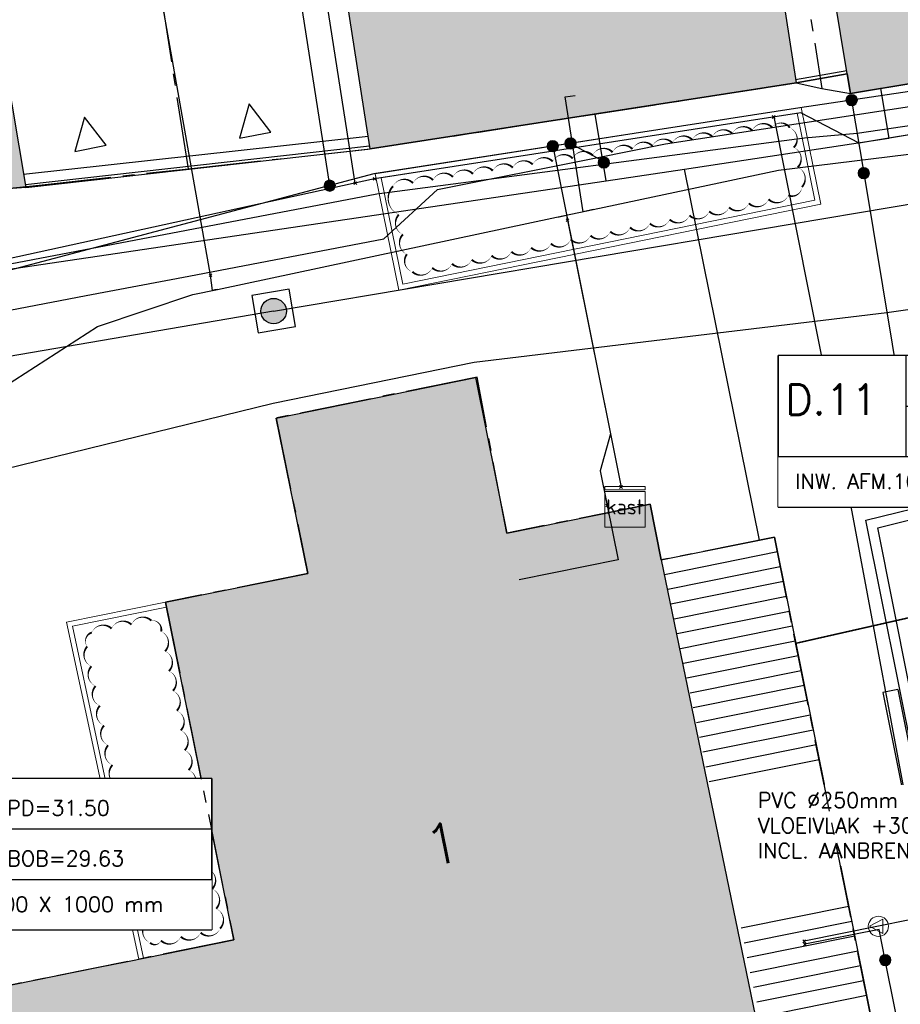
# Model space of a CAD drawing. Header units: metres. Extents: x 202952 to 203755, y 348959 to 349702.
# Tile 36 of 91: x 203275 to 203292, y 349365 to 349384. Entities that reach past the tile are written whole.
import ezdxf
from ezdxf.enums import TextEntityAlignment as Align

# ---------------------------------------------------------------- set-up
doc = ezdxf.new("R2010")
doc.units = ezdxf.units.M
doc.linetypes.add('1-200 CENTER', pattern=[4.28625, 2.8575, -0.47625, 0.47625, -0.47625])
doc.linetypes.add('1-200 DASHDOT', pattern=[2.54, 1.27, -0.635, 0, -0.635])
for name, color, linetype in [('PH-BEST-BEBOUWING', 1, 'Continuous'), ('PH-BEST-BEBOUWING-ARCERING', 254, 'Continuous'), ('PH-BEST-HUISNUMMER', 7, 'Continuous'), ('PH-BEST-INRIT', 8, 'Continuous'), ('PH-BEST-KADASTRALE-GRENS', 240, '1-200 CENTER'), ('PH-BEST-KL-DATA_KPN', 12, '1-200 TELEFONIE-KPN'), ('PH-BEST-KL-DATA_ZIGGO BV', 12, '1-200 ZIGGO'), ('PH-BEST-KL-GAS_HOGEDRUK_ENEXIS', 12, '1-200 GASLEIDING HOGE DRUK'), ('PH-BEST-KL-GAS_LAGEDRUK_ENEXIS', 12, '1-200 GASLEIDING LAGE DRUK'), ('PH-BEST-KL-LAAGSPANNING-ENEXIS', 12, '1-200 LAAGSPANNING'), ('PH-BEST-KL-WATER-WML', 12, '1-200 WML'), ('PH-BEST-KL-WATER-WML-buiten gebruik', 11, '1-200 WML'), ('PH-BEST-RIO-DICHTSCHUIMEN', 222, '1-200 BATTING'), ('PH-BEST-RIO-TE SCHUIMEN PUT', 222, 'Continuous'), ('PH-BEST-WEGDEEL', 254, 'Continuous'), ('PH-INM-BEBOUWING', 10, 'Continuous'), ('PH-INM-HEKWERK', 6, '1-200 HEKWERK'), ('PH-INM-KANTVERHARDING', 253, 'Continuous'), ('PH-NIEUW-BAND-20-30', 115, 'Continuous'), ('PH-NIEUW-BEPLANTING- OMRANDING', 115, 'Continuous'), ('PH-RIO-HUISAANSLUITING-DWA', 210, '1-200 DASHDOT'), ('PH-RIO-TEKST', 7, 'Continuous'), ('PH-RIO-TEKST-DWA-PUTTENSTAAT', 7, 'Continuous')]:
    doc.layers.add(name, color=color, linetype=linetype)
doc.layers.add('PH-NIEUW-OPSLUITBAND-10', color=115, linetype='Continuous', lineweight=18)
doc.layers.add('PH-NIEUW-OPSLUITBAND-6', color=115, linetype='Continuous', lineweight=30)
doc.styles.add('NLCS-ISO', font='txt')
doc.styles.add('ROMANS', font='romans.shx')
doc.linetypes.add('1-200 BATTING', pattern='A,1.27e-05,-0.127,[134,ltypeshp.shx,S=0.127,R=0,X=-0.127,Y=0],-0.254,[134,ltypeshp.shx,S=0.127,R=180,X=0.127,Y=0],-0.127', length=0.508013)
doc.linetypes.add('1-200 GASLEIDING HOGE DRUK', pattern='A,1.5,-0.6,["GAS HD",ROMANS,S=0.24,R=0,X=-0.5,Y=-0.12],-1.1', length=3.2)
doc.linetypes.add('1-200 GASLEIDING LAGE DRUK', pattern='A,1.5,-0.6,["GAS LD",ROMANS,S=0.24,R=0,X=-0.5,Y=-0.12],-1', length=3.1)
doc.linetypes.add('1-200 HEKWERK', pattern='A,1.5,-0.4,["X",ROMANS,S=0.24,R=0,X=-0.275,Y=-0.12],-0.05', length=1.95)
doc.linetypes.add('1-200 LAAGSPANNING', pattern='A,1.5,-0.6,["LS",ROMANS,S=0.24,R=0,X=-0.45,Y=-0.12],-0.05', length=2.15)
doc.linetypes.add('1-200 TELEFONIE-KPN', pattern='A,1.5,-0.6,["KPN",ROMANS,S=0.24,R=0,X=-0.5,Y=-0.12],-0.3', length=2.4)
doc.linetypes.add('1-200 WML', pattern='A,1.5,-0.6,["WML",ROMANS,S=0.24,R=0,X=-0.5,Y=-0.12],-0.3', length=2.4)
doc.linetypes.add('1-200 ZIGGO', pattern='A,1.5,-0.6,["ZIGGO",ROMANS,S=0.24,R=0,X=-0.5,Y=-0.12],-0.65', length=2.75)

# ---------------------------------------------------------------- blocks, each defined once
blk = doc.blocks.new('SKL-WTB_HULP_OVERIG-SO')
at = {"color": 0, "linetype": 'ByBlock', "lineweight": 18}
for points in [[(-0.141, 0.141), (0.141, -0.141)], [(0.141, 0.141), (-0.141, -0.141)]]:
    blk.add_lwpolyline(points, dxfattribs=at)
at = {"color": 0, "linetype": 'ByBlock', "lineweight": 18, "style": 'NLCS-ISO', "flags": 1}
for tag, p in [('TYPE', (1.5, 0)), ('LABEL', (1.5, -1.5)), ('OMSCHRIJVING', (1.5, -3))]:
    blk.add_attdef(tag, p, '', height=1, dxfattribs=at)
blk = doc.blocks.new('SKL-WTB_HULP_KAST-SO')
at = {"color": 0, "linetype": 'ByBlock', "lineweight": 18}
for points in [[(-2, 2), (2, 2), (2, 1.68), (-2, 1.68)], [(-2, 1.52), (2, 1.52), (2, -2), (-2, -2)]]:
    blk.add_lwpolyline(points, close=True, dxfattribs=at)
at = {"color": 0, "linetype": 'ByBlock', "lineweight": 18, "style": 'NLCS-ISO'}
blk.add_text('kast', height=1.5, dxfattribs=at).set_placement((0, 0), align=Align.MIDDLE_CENTER)
at = {"color": 0, "linetype": 'ByBlock', "lineweight": 18, "style": 'NLCS-ISO', "flags": 1}
for tag, p in [('TYPE', (2.5, 0)), ('LABEL', (2.5, -1.5)), ('OMSCHRIJVING', (2.5, -3))]:
    blk.add_attdef(tag, p, '', height=1, dxfattribs=at)
blk = doc.blocks.new('SKL-WTB_HULP_MOF-SO')
at = {"linetype": 'ByBlock', "lineweight": 18}
h = blk.add_hatch(color=0, dxfattribs=at)
h.dxf.hatch_style = 1
h.paths.add_polyline_path([(-0.5625, 0, 1), (0.5625, 0, 1)])
at = {"color": 0, "linetype": 'ByBlock', "lineweight": 18}
blk.add_circle((0, 0), 0.5625, dxfattribs=at)
at = {"color": 0, "linetype": 'ByBlock', "lineweight": 18, "style": 'NLCS-ISO', "flags": 1}
for tag, p in [('TYPE', (1.5, 0)), ('LABEL', (1.5, -1.5)), ('OMSCHRIJVING', (1.5, -3))]:
    blk.add_attdef(tag, p, '', height=1, dxfattribs=at)
blk = doc.blocks.new('SKL-ET_OV_LICHTMAST-SO')
at = {"color": 0, "linetype": 'ByBlock', "lineweight": 18}
for points in [[(0, 2), (0, 1.25)], [(-1.414, 1.414), (-0.884, 0.884)], [(0.884, 0.884), (1.414, 1.414)], [(-1.25, 0), (-2, 0)], [(2, 0), (1.25, 0)], [(-1.414, -1.414), (-0.884, -0.884)], [(0.884, -0.884), (1.414, -1.414)], [(0, -1.25), (0, -2)]]:
    blk.add_lwpolyline(points, dxfattribs=at)
blk.add_circle((0, 0), 1, dxfattribs=at)
blk = doc.blocks.new('SKL-WTB_HULP_VERLOOP-SO')
at = {"color": 0, "linetype": 'ByBlock', "lineweight": 18}
for points in [[(0.44, 0.72), (-0.88, 0)], [(0.44, -0.72), (-0.88, 0)], [(0.44, -0.72), (0.44, 0.72)]]:
    blk.add_lwpolyline(points, dxfattribs=at)
blk.add_circle((0, 0), 1, dxfattribs=at)
at = {"color": 0, "linetype": 'ByBlock', "lineweight": 18, "style": 'NLCS-ISO', "flags": 1}
for tag, p in [('TYPE', (1.5, 0)), ('LABEL', (1.5, -1.5)), ('OMSCHRIJVING', (1.5, -3))]:
    blk.add_attdef(tag, p, '', height=1, dxfattribs=at)
blk = doc.blocks.new('INRITSYMBOOL')
at = {"layer": 'PH-BEST-INRIT'}
blk.add_lwpolyline([(-0.315, 0.63), (0, 0), (0.315, 0.63)], close=True, dxfattribs=at)
blk = doc.blocks.new('*U33')
h = blk.add_hatch(color=256)
edge = h.paths.add_edge_path()
edge.add_arc((0, 0), 0.252, 0, 360)
blk.add_lwpolyline([(-0.375, -0.375), (0.375, -0.375), (0.375, 0.375), (-0.375, 0.375)], close=True)
blk.add_circle((0, 0), 0.252)
blk = doc.blocks.new('*U32')
for p, q in [((6.928, 1), (6.928, -1)), ((0, 0), (0, -1))]:
    blk.add_line(p, q)
blk.add_lwpolyline([(0, 2), (6.928, 2), (6.928, -1), (0, -1)], close=True)
blk.add_wipeout([(0, 2), (6.928, 2), (6.928, -1), (0, -1)])
for p, q in [((2.528, 2), (2.528, 0)), ((2.528, 1), (6.928, 1)), ((2.528, 0), (6.928, 0)), ((0, -1), (6.928, -1))]:
    blk.add_line(p, q)
blk.add_lwpolyline([(0, 2), (0, 0), (6.928, 0), (6.928, 2)], close=True)
at = {"style": 'ROMANS'}
for tag, p, height in [('PD', (2.877, 1.265), 0.3), ('P.NR', (0.139, 0.828), 0.6), ('BOB', (2.877, 0.265), 0.3), ('INW.AFM.', (0.338, -0.643), 0.3)]:
    blk.add_attdef(tag, p, '', height=height, dxfattribs=at)

msp = doc.modelspace()

# ---------------------------------------------------------------- hatches: boundary and pattern name
at = {"layer": 'PH-BEST-BEBOUWING-ARCERING'}
h = msp.add_hatch(color=256, dxfattribs=at)
h.paths.add_polyline_path([(203280.79, 349388.684), (203279.901, 349393.895), (203279.778, 349394.615), (203279.375, 349394.56), (203278.901, 349394.495), (203278.801, 349395.286), (203278.494, 349397.715), (203278.016, 349401.503), (203285.622, 349402.702), (203286.135, 349401.097), (203287.762, 349396.012), (203288.189, 349396.059), (203289.37, 349389.09), (203289.483, 349388.363), (203290.29, 349383.16), (203288.596, 349382.897), (203281.85, 349381.85), (203281.772, 349382.354)], flags=17)
h.paths.add_polyline_path([(203288.438, 349399.677), (203287.777, 349399.558), (203286.277, 349408.402), (203284.686, 349408.115), (203284.31, 349409.082), (203299.427, 349411.258), (203299.761, 349411.306), (203299.799, 349410.998), (203300.146, 349408.919), (203301.051, 349403.503), (203301.284, 349402.106), (203301.971, 349402.222), (203303.486, 349392.63), (203303.875, 349392.724), (203312.087, 349393.82), (203312.37, 349392.52), (203313.35, 349386.6), (203295.472, 349383.631), (203295.112, 349383.571), (203291.37, 349382.95), (203291.305, 349383.34), (203290.637, 349387.381), (203290.39, 349388.87)], flags=16)
h = msp.add_hatch(color=256, dxfattribs=at)
h.paths.add_polyline_path([(203280.791, 349388.684), (203279.902, 349393.895), (203279.779, 349394.615), (203279.376, 349394.56), (203278.902, 349394.495), (203278.802, 349395.286), (203278.495, 349397.715), (203278.017, 349401.503), (203285.623, 349402.702), (203286.136, 349401.097), (203287.763, 349396.012), (203288.19, 349396.059), (203289.371, 349389.09), (203289.484, 349388.363), (203290.291, 349383.16), (203288.597, 349382.897), (203281.851, 349381.85), (203281.773, 349382.354)])
h.paths.add_polyline_path([(203288.439, 349399.677), (203287.778, 349399.558), (203286.278, 349408.402), (203284.687, 349408.115), (203284.311, 349409.082), (203299.428, 349411.258), (203299.762, 349411.306), (203299.8, 349410.998), (203300.147, 349408.919), (203301.052, 349403.503), (203301.285, 349402.106), (203301.972, 349402.222), (203303.487, 349392.63), (203303.876, 349392.724), (203312.088, 349393.82), (203312.371, 349392.52), (203313.351, 349386.6), (203295.473, 349383.631), (203295.113, 349383.571), (203291.371, 349382.95), (203291.306, 349383.34), (203290.638, 349387.381), (203290.391, 349388.87)])
for points in [[(203272.797, 349394.343), (203267.783, 349394.023), (203265.87, 349406.975), (203260.378, 349406.577), (203262.521, 349393.687), (203263.35, 349387.947), (203264.45, 349380.322), (203264.56, 349380.33), (203267.174, 349380.52), (203274.5, 349381.05), (203275.032, 349381.088)], [(203260.379, 349406.577), (203262.522, 349393.687), (203263.351, 349387.947), (203264.451, 349380.322), (203267.175, 349380.52), (203275.033, 349381.088), (203272.798, 349394.343), (203267.784, 349394.023), (203265.871, 349406.975)], [(203275.65, 349358.848), (203274.35, 349365.21), (203276.472, 349365.639), (203277.045, 349365.755), (203279.15, 349366.18), (203277.8, 349372.87), (203280.62, 349373.44), (203279.99, 349376.52), (203283.941, 349377.324), (203284.56, 349374.24), (203287.4, 349374.81), (203287.62, 349373.71), (203287.62, 349373.712), (203290.04, 349361.96), (203290.23, 349360.82), (203280.68, 349358.89), (203280.45, 349359.82), (203276.995, 349359.12)]]:
    msp.add_hatch(color=256, dxfattribs=at).paths.add_polyline_path(points)

# ---------------------------------------------------------------- linework, layer by layer
at = {"layer": 'PH-BEST-BEBOUWING'}
for points in [[(203288.438, 349399.677), (203287.777, 349399.558), (203286.277, 349408.402), (203284.686, 349408.115), (203284.31, 349409.082), (203299.427, 349411.258), (203299.761, 349411.306), (203299.799, 349410.998), (203300.146, 349408.919), (203301.051, 349403.503), (203301.284, 349402.106), (203301.971, 349402.222), (203303.486, 349392.63), (203303.875, 349392.724), (203312.087, 349393.82), (203312.37, 349392.52), (203313.35, 349386.6), (203295.472, 349383.631), (203295.112, 349383.571), (203291.37, 349382.95), (203291.305, 349383.34), (203290.637, 349387.381), (203290.39, 349388.87), (203288.438, 349399.677)], [(203267.174, 349380.52), (203264.56, 349380.33), (203264.45, 349380.322), (203263.35, 349387.947), (203262.521, 349393.687), (203260.378, 349406.577), (203265.87, 349406.975), (203267.783, 349394.023), (203272.797, 349394.343), (203275.032, 349381.088), (203274.5, 349381.05), (203267.174, 349380.52)], [(203280.79, 349388.684), (203279.901, 349393.895), (203279.778, 349394.615), (203279.375, 349394.56), (203278.901, 349394.495), (203278.801, 349395.286), (203278.494, 349397.715), (203278.016, 349401.503), (203285.622, 349402.702), (203286.135, 349401.097), (203287.762, 349396.012), (203288.189, 349396.059), (203289.37, 349389.09), (203289.483, 349388.363), (203290.29, 349383.16), (203288.596, 349382.897), (203281.85, 349381.85), (203281.772, 349382.354), (203280.79, 349388.684)], [(203275.65, 349358.848), (203274.35, 349365.21), (203276.472, 349365.639), (203277.045, 349365.755), (203279.15, 349366.18), (203277.8, 349372.87), (203280.62, 349373.44), (203279.99, 349376.52), (203283.941, 349377.324), (203284.56, 349374.24), (203287.4, 349374.81), (203287.62, 349373.71), (203289.86, 349374.16), (203292.22, 349362.43), (203290.04, 349361.96), (203290.23, 349360.82), (203280.68, 349358.89), (203280.45, 349359.82), (203276.995, 349359.12), (203275.65, 349358.848)]]:
    msp.add_lwpolyline(points, close=True, dxfattribs=at)
msp.add_lwpolyline([(203287.62, 349373.71), (203290.04, 349361.96)], dxfattribs=at)
at = {"layer": 'PH-BEST-KADASTRALE-GRENS', "ltscale": 0.5}
for p, q in [((203275.294, 349381.136), (203278.253, 349381.458)), ((203274.519, 349381.052), (203275.294, 349381.136))]:
    msp.add_line(p, q, dxfattribs=at)
for points in [[(203284.244, 349409.073), (203288.327, 349398.767), (203290.8, 349383.05)], [(203278.253, 349381.458), (203276.944, 349389.849), (203276.15, 349394.891)], [(203290.8, 349383.05), (203291.37, 349382.95), (203312.837, 349386.522)], [(203278.253, 349381.458), (203281.85, 349381.85), (203290.29, 349383.16), (203290.8, 349383.05)]]:
    msp.add_lwpolyline(points, dxfattribs=at)
at = {"layer": 'PH-BEST-KL-DATA_KPN'}
for points in [[(203225.226, 349367.348), (203225.409, 349366.569), (203243.987, 349370.751), (203244.155, 349370.041), (203262.416, 349373.343), (203270.01, 349375.104), (203269.217, 349378.525), (203281.987, 349380.96), (203290.457, 349382.072), (203291.5, 349382.16), (203310.395, 349384.95)], [(203291.113, 349367.919), (203292.515, 349368.201), (203296.008, 349350.516)]]:
    msp.add_lwpolyline(points, dxfattribs=at)
at = {"layer": 'PH-BEST-KL-DATA_ZIGGO BV'}
for points in [[(203308.157, 349384.724), (203291.533, 349381.963)], [(203291.962, 349383.048), (203292.126, 349382.061)], [(203286.528, 349381.221), (203286.31, 349382.542)], [(203288.077, 349381.451), (203292.126, 349382.061)], [(203286.528, 349381.221), (203288.077, 349381.451)], [(203289.563, 349374.1), (203288.077, 349381.451)], [(203258.652, 349372.725), (203266.343, 349374.412), (203266.109, 349378.336), (203274.615, 349379.454), (203286.528, 349381.221)]]:
    msp.add_lwpolyline(points, dxfattribs=at)
at = {"layer": 'PH-BEST-KL-GAS_HOGEDRUK_ENEXIS'}
msp.add_lwpolyline([(203174.62, 349345.315), (203189.359, 349349.376), (203199.062, 349352.039), (203208.08, 349353.782), (203208.495, 349357.362), (203208.625, 349357.626), (203208.788, 349357.87), (203208.983, 349358.091), (203209.206, 349358.283), (203209.414, 349358.422), (203209.636, 349358.536), (203209.87, 349358.624), (203210.112, 349358.685), (203219.453, 349361.53), (203232.6, 349364.909), (203239.74, 349366.619), (203254.6, 349371.017), (203262.598, 349372.565), (203279.929, 349376.813), (203283.916, 349377.625), (203292.088, 349378.609), (203314.15, 349381.765)], dxfattribs=at)
at = {"layer": 'PH-BEST-KL-GAS_LAGEDRUK_ENEXIS'}
for points in [[(203323.234, 349388.595), (203321.094, 349387.536), (203316.081, 349386.262), (203313.495, 349385.512), (203306.994, 349384.463), (203297.06, 349382.874), (203291.538, 349381.968), (203290.381, 349382.567), (203281.941, 349381.257)], [(203281.558, 349381.173), (203280.909, 349385.318)], [(203289.846, 349382.484), (203291.223, 349375.577), (203292.803, 349367.138)], [(203281.941, 349381.257), (203269.072, 349378.445), (203269.86, 349374.183), (203265.076, 349373.148), (203262.53, 349372.857), (203254.706, 349371.441)], [(203292.803, 349367.138), (203292.823, 349367.04), (203292.833, 349366.864), (203292.784, 349366.726), (203292.677, 349366.628), (203292.51, 349366.569), (203291.921, 349366.45)], [(203291.921, 349366.45), (203290.451, 349366.154)]]:
    msp.add_lwpolyline(points, dxfattribs=at)
at = {"layer": 'PH-BEST-KL-LAAGSPANNING-ENEXIS'}
for points in [[(203333.28, 349391.291), (203315.928, 349386.842), (203313.431, 349386.106), (203290.366, 349382.665), (203281.926, 349381.355), (203253.92, 349373.939), (203245.207, 349371.918), (203244.582, 349371.469), (203244.461, 349370.709), (203245.114, 349367.996), (203244.988, 349367.229), (203244.35, 349366.784), (203241.101, 349366.091)], [(203281.051, 349381.123), (203280.413, 349385.235)], [(203291.391, 349382.818), (203291.63, 349381.371)], [(203285.47, 349381.905), (203286.822, 349375.152)], [(203285.821, 349381.959), (203286.434, 349381.627), (203286.481, 349381.58)], [(203291.63, 349381.371), (203292.56, 349375.748)], [(203292.056, 349365.781), (203291.933, 349366.389), (203290.462, 349366.095)], [(203294.721, 349350.056), (203294.56, 349350.024), (203295.085, 349350.726), (203292.056, 349365.781)]]:
    msp.add_lwpolyline(points, dxfattribs=at)
at = {"layer": 'PH-BEST-KL-WATER-WML'}
for points in [[(203278.689, 349379.349), (203277.734, 349384.76), (203277.635, 349384.742), (203277.63, 349384.772)], [(203286.268, 349380.649), (203286.219, 349380.639), (203286.072, 349380.607), (203285.719, 349382.88), (203285.917, 349382.911)], [(203208.259, 349360.895), (203208.655, 349360.986), (203224.37, 349364.159), (203226.118, 349364.366), (203229.781, 349364.8), (203238.968, 349366.52), (203242.713, 349367.311), (203245.549, 349367.91), (203251.947, 349369.202), (203254.373, 349369.692), (203268.307, 349372.706), (203270.65, 349373.646), (203272.166, 349374.883), (203274.611, 349377.145), (203276.451, 349378.336), (203278.341, 349378.964), (203278.826, 349379.067), (203285.546, 349380.496), (203286.268, 349380.649), (203289.939, 349381.429), (203297.363, 349382.343)], [(203285.546, 349380.496), (203285.595, 349380.506), (203285.742, 349380.537), (203285.762, 349380.439)], [(203285.762, 349380.439), (203286.611, 349376.207), (203286.412, 349375.473), (203286.55, 349374.787)], [(203278.826, 349379.067), (203278.777, 349379.057), (203278.728, 349379.046), (203278.689, 349379.349)], [(203286.55, 349374.787), (203286.766, 349373.708), (203284.805, 349373.315)]]:
    msp.add_lwpolyline(points, dxfattribs=at)
at = {"layer": 'PH-BEST-KL-WATER-WML-buiten gebruik'}
msp.add_lwpolyline([(203207.864, 349362.382), (203208.658, 349362.283), (203209.452, 349362.185), (203235.132, 349367.166), (203242.501, 349368.596), (203247.07, 349369.482), (203258.232, 349371.647), (203263.853, 349372.737), (203268.158, 349373.572), (203272.202, 349378.176), (203276.228, 349378.945), (203278.26, 349379.333), (203282.126, 349380.071), (203283.189, 349381.046), (203286.33, 349381.674), (203287.704, 349381.949), (203294.736, 349383.03)], dxfattribs=at)
at = {"layer": 'PH-BEST-RIO-DICHTSCHUIMEN'}
for q in [(203304.947, 349382.847), (203268.875, 349376.736)]:
    msp.add_line((203279.941, 349378.638), q, dxfattribs=at)
at = {"layer": 'PH-BEST-WEGDEEL'}
for p, q in [((203291.37, 349382.95), (203295.112, 349383.571)), ((203290.29, 349383.16), (203291.305, 349383.34)), ((203291.305, 349383.34), (203291.37, 349382.95)), ((203288.596, 349382.897), (203290.29, 349383.16)), ((203281.85, 349381.85), (203288.596, 349382.897))]:
    msp.add_line(p, q, dxfattribs=at)
at = {"layer": 'PH-INM-BEBOUWING'}
for points in [[(203289.919, 349373.866), (203287.683, 349373.416)], [(203289.978, 349373.572), (203287.747, 349373.123)], [(203290.038, 349373.278), (203287.81, 349372.829)], [(203290.097, 349372.984), (203287.873, 349372.536)], [(203290.156, 349372.689), (203287.936, 349372.243)], [(203290.215, 349372.395), (203288, 349371.95)], [(203290.274, 349372.101), (203288.063, 349371.656)], [(203290.333, 349371.807), (203288.126, 349371.363)], [(203290.393, 349371.513), (203288.189, 349371.07)], [(203290.452, 349371.219), (203288.252, 349370.776)], [(203290.511, 349370.925), (203288.316, 349370.483)], [(203290.57, 349370.631), (203288.379, 349370.19)], [(203290.629, 349370.337), (203288.442, 349369.897)], [(203290.688, 349370.043), (203288.505, 349369.603)], [(203290.748, 349369.748), (203288.569, 349369.31)], [(203291.332, 349366.842), (203289.202, 349366.413)], [(203291.392, 349366.547), (203289.261, 349366.119)], [(203291.451, 349366.253), (203289.32, 349365.825)], [(203291.51, 349365.959), (203289.383, 349365.531)], [(203291.569, 349365.665), (203289.447, 349365.238)], [(203291.628, 349365.371), (203289.51, 349364.945)], [(203291.687, 349365.077), (203289.573, 349364.652)]]:
    msp.add_lwpolyline(points, dxfattribs=at)
at = {"layer": 'PH-INM-HEKWERK', "flags": 128}
msp.add_lwpolyline([(203274.987, 349381.352), (203281.811, 349382.102)], dxfattribs=at)
at = {"layer": 'PH-INM-KANTVERHARDING', "flags": 128}
for points in [[(203292.627, 349369.726), (203291.673, 349374.495), (203293.234, 349374.88)], [(203292.823, 349369.766), (203291.907, 349374.347), (203293.282, 349374.686)]]:
    msp.add_lwpolyline(points, dxfattribs=at)
at = {"layer": 'PH-NIEUW-BAND-20-30'}
for points in [[(203292.303, 349371.144), (203292.009, 349371.083)], [(203292.009, 349371.083), (203292.995, 349366.181)], [(203292.303, 349371.144), (203293.289, 349366.242)]]:
    msp.add_lwpolyline(points, dxfattribs=at)
at = {"layer": 'PH-NIEUW-BEPLANTING- OMRANDING'}
for points in [[(203282.306, 349381.111, 0, 0.04, -0.520567), (203282.702, 349381.173, 0, 0.04, -0.520567), (203283.097, 349381.234, 0, 0.04, -0.520567), (203283.492, 349381.295, 0, 0.04, -0.520567), (203283.888, 349381.357, 0, 0.04, -0.520567), (203284.283, 349381.418, 0, 0.04, -0.520567), (203284.678, 349381.479, 0, 0.04, -0.520567), (203285.073, 349381.541, 0, 0.04, -0.520567), (203285.469, 349381.602, 0, 0.04, -0.520567), (203285.864, 349381.663, 0, 0.04, -0.520567), (203286.259, 349381.725, 0, 0.04, -0.520567), (203286.654, 349381.786, 0, 0.04, -0.520567), (203287.05, 349381.847, 0, 0.04, -0.520567), (203287.445, 349381.909, 0, 0.04, -0.520567), (203287.84, 349381.97, 0, 0.04, -0.520567), (203288.235, 349382.031, 0, 0.04, -0.520567), (203288.631, 349382.093, 0, 0.04, -0.520567), (203289.026, 349382.154, 0, 0.04, -0.520567), (203289.421, 349382.216, 0, 0.04, -0.520567), (203289.817, 349382.277, 0, 0.04, -0.520567), (203290.165, 349382.271, 0, 0.04, -0.520567), (203290.245, 349381.879, 0, 0.04, -0.520567), (203290.324, 349381.487, 0, 0.04, -0.520567), (203290.404, 349381.095, 0, 0.04, -0.520567), (203290.137, 349380.932, 0, 0.04, -0.520567), (203289.745, 349380.852, 0, 0.04, -0.520567), (203289.354, 349380.773, 0, 0.04, -0.520567), (203288.962, 349380.693, 0, 0.04, -0.520567), (203288.57, 349380.613, 0, 0.04, -0.520567), (203288.178, 349380.533, 0, 0.04, -0.520567), (203287.786, 349380.453, 0, 0.04, -0.520567), (203287.394, 349380.374, 0, 0.04, -0.520567), (203287.002, 349380.294, 0, 0.04, -0.520567), (203286.61, 349380.214, 0, 0.04, -0.520567), (203286.218, 349380.134, 0, 0.04, -0.520567), (203285.826, 349380.055, 0, 0.04, -0.520567), (203285.434, 349379.975, 0, 0.04, -0.520567), (203285.042, 349379.895, 0, 0.04, -0.520567), (203284.65, 349379.815, 0, 0.04, -0.520567), (203284.258, 349379.736, 0, 0.04, -0.520567), (203283.866, 349379.656, 0, 0.04, -0.520567), (203283.474, 349379.576, 0, 0.04, -0.520567), (203283.082, 349379.496, 0, 0.04, -0.520567), (203282.69, 349379.417, 0, 0.04, -0.520567), (203282.581, 349379.764, 0, 0.04, -0.520567), (203282.501, 349380.156, 0, 0.04, -0.520567), (203282.421, 349380.548, 0, 0.04, -0.520567)], [(203277.495, 349366.124, 0, 0.04, -0.520567), (203277.412, 349366.515, 0, 0.04, -0.520567), (203277.329, 349366.906, 0, 0.04, -0.520567), (203277.246, 349367.298, 0, 0.04, -0.520567), (203277.163, 349367.689, 0, 0.04, -0.520567), (203277.08, 349368.08, 0, 0.04, -0.520567), (203276.997, 349368.471, 0, 0.04, -0.520567), (203276.914, 349368.863, 0, 0.04, -0.520567), (203276.831, 349369.254, 0, 0.04, -0.520567), (203276.748, 349369.645, 0, 0.04, -0.520567), (203276.664, 349370.037, 0, 0.04, -0.520567), (203276.581, 349370.428, 0, 0.04, -0.520567), (203276.498, 349370.819, 0, 0.04, -0.520567), (203276.415, 349371.21, 0, 0.04, -0.520567), (203276.332, 349371.602, 0, 0.04, -0.520567), (203276.249, 349371.993, 0, 0.04, -0.520567), (203276.339, 349372.27, 0, 0.04, -0.520567), (203276.731, 349372.349, 0, 0.04, -0.520567), (203277.124, 349372.428, 0, 0.04, -0.520567), (203277.516, 349372.508, 0, 0.04, -0.520567), (203277.712, 349372.292, 0, 0.04, -0.520567), (203277.79, 349371.9, 0, 0.04, -0.520567), (203277.867, 349371.508, 0, 0.04, -0.520567), (203277.945, 349371.115, 0, 0.04, -0.520567), (203278.023, 349370.723, 0, 0.04, -0.520567), (203278.101, 349370.331, 0, 0.04, -0.520567), (203278.179, 349369.938, 0, 0.04, -0.520567), (203278.257, 349369.546, 0, 0.04, -0.520567), (203278.335, 349369.154, 0, 0.04, -0.520567), (203278.413, 349368.761, 0, 0.04, -0.520567), (203278.491, 349368.369, 0, 0.04, -0.520567), (203278.568, 349367.977, 0, 0.04, -0.520567), (203278.646, 349367.584, 0, 0.04, -0.520567), (203278.724, 349367.192, 0, 0.04, -0.520567), (203278.802, 349366.8, 0, 0.04, -0.520567), (203278.88, 349366.407, 0, 0.04, -0.520567), (203278.495, 349366.324, 0, 0.04, -0.520567), (203278.102, 349366.246, 0, 0.04, -0.520567), (203277.71, 349366.167, 0, 0.04, -0.520567)]]:
    msp.add_lwpolyline(points, format="xyseb", close=True, dxfattribs=at)
at = {"layer": 'PH-NIEUW-OPSLUITBAND-10'}
for p, q in [((203277.8, 349372.87), (203275.839, 349372.475)), ((203275.839, 349372.475), (203277.268, 349365.799))]:
    msp.add_line(p, q, dxfattribs=at)
for points in [[(203281.95, 349381.36), (203290.39, 349382.669), (203290.779, 349380.756), (203282.419, 349379.055)], [(203282.069, 349381.277), (203290.311, 349382.556), (203290.661, 349380.835), (203282.497, 349379.173)]]:
    msp.add_lwpolyline(points, close=True, dxfattribs=at)
msp.add_lwpolyline([(203277.82, 349372.773), (203275.958, 349372.397), (203277.366, 349365.82)], dxfattribs=at)
at = {"layer": 'PH-NIEUW-OPSLUITBAND-6'}
for points in [[(203291.295, 349383.399), (203290.28, 349383.219)], [(203291.305, 349383.34), (203290.29, 349383.16)], [(203275.025, 349381.148), (203281.843, 349381.91)], [(203275.032, 349381.088), (203281.85, 349381.85)]]:
    msp.add_lwpolyline(points, dxfattribs=at)
at = {"layer": 'PH-RIO-HUISAANSLUITING-DWA', "ltscale": 0.5, "const_width": 0.03}
msp.add_lwpolyline([(203293.048, 349372.682), (203290.283, 349372.056)], dxfattribs=at)

# ---------------------------------------------------------------- block references
at = {"layer": 'PH-BEST-INRIT', "rotation": 191.0313060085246}
for p in [(203279.454, 349382.741), (203276.193, 349382.481)]:
    msp.add_blockref('INRITSYMBOOL', p, dxfattribs=at)
at = {"layer": 'PH-BEST-KL-DATA_KPN', "xscale": 0.2, "yscale": 0.2, "zscale": 0.2}
msp.add_blockref('SKL-WTB_HULP_OVERIG-SO', (203291.113, 349367.919), dxfattribs=at)
at = {"layer": 'PH-BEST-KL-GAS_LAGEDRUK_ENEXIS', "xscale": 0.2, "yscale": 0.2, "zscale": 0.2}
for name, p in [('SKL-WTB_HULP_OVERIG-SO', (203289.846, 349382.484)), ('SKL-WTB_HULP_OVERIG-SO', (203289.846, 349382.484)), ('SKL-WTB_HULP_OVERIG-SO', (203281.558, 349381.173)), ('SKL-WTB_HULP_OVERIG-SO', (203281.558, 349381.173)), ('SKL-WTB_HULP_OVERIG-SO', (203281.941, 349381.257)), ('SKL-WTB_HULP_VERLOOP-SO', (203291.921, 349366.45)), ('SKL-WTB_HULP_OVERIG-SO', (203290.451, 349366.154))]:
    msp.add_blockref(name, p, dxfattribs=at)
at = {"layer": 'PH-BEST-KL-LAAGSPANNING-ENEXIS', "xscale": 0.2, "yscale": 0.2, "zscale": 0.2}
for name, p in [('SKL-WTB_HULP_MOF-SO', (203291.391, 349382.818)), ('SKL-WTB_HULP_MOF-SO', (203285.47, 349381.905)), ('SKL-WTB_HULP_MOF-SO', (203285.821, 349381.959)), ('SKL-WTB_HULP_MOF-SO', (203286.481, 349381.58)), ('SKL-WTB_HULP_MOF-SO', (203291.63, 349381.371)), ('SKL-WTB_HULP_MOF-SO', (203281.051, 349381.123)), ('SKL-ET_OV_LICHTMAST-SO', (203292.56, 349375.748)), ('SKL-WTB_HULP_KAST-SO', (203286.902, 349374.76)), ('SKL-WTB_HULP_OVERIG-SO', (203286.822, 349375.152)), ('SKL-WTB_HULP_OVERIG-SO', (203290.462, 349366.095)), ('SKL-WTB_HULP_MOF-SO', (203292.056, 349365.781))]:
    msp.add_blockref(name, p, dxfattribs=at)
at = {"layer": 'PH-BEST-KL-WATER-WML', "xscale": 0.2, "yscale": 0.2, "zscale": 0.2}
for p in [(203285.762, 349380.439), (203278.689, 349379.349), (203286.55, 349374.787)]:
    msp.add_blockref('SKL-WTB_HULP_OVERIG-SO', p, dxfattribs=at)
at = {"layer": 'PH-BEST-RIO-TE SCHUIMEN PUT', "rotation": 189.555254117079}
msp.add_blockref('*U33', (203279.941, 349378.638), dxfattribs=at)

# ---------------------------------------------------------------- texts
at = {"layer": 'PH-BEST-HUISNUMMER', "style": 'ROMANS'}
msp.add_text('1', height=0.8, rotation=11.4, dxfattribs=at).set_placement((203283.285, 349368.086), align=Align.MIDDLE_CENTER)

# ---------------------------------------------------------------- next in the draw order: block references
at = {"layer": 'PH-RIO-TEKST-DWA-PUTTENSTAAT'}
for p, values in [((203289.938, 349375.757), {'P.NR': 'D.11', 'PD': 'PD=31.60', 'BOB': 'BOB=29.86', 'INW.AFM.': 'INW. AFM.1000 X 1000 mm'}), ((203271.786, 349367.379), {'P.NR': 'D.04', 'PD': 'PD=31.50', 'BOB': 'BOB=29.63', 'INW.AFM.': 'INW. AFM.1000 X 1000 mm'})]:
    msp.add_blockref('*U32', p, dxfattribs=at).add_auto_attribs(values)

# ---------------------------------------------------------------- next in the draw order: texts
at = {"layer": 'PH-RIO-TEKST', "insert": (203289.535, 349369.098), "char_height": 0.3, "attachment_point": 1, "style": 'ROMANS', "bg_fill": 3, "box_fill_scale": 1.5, "bg_fill_color": 256, "bg_fill_transparency": 0}
msp.add_mtext_dynamic_manual_height_columns('PVC %%C250mm L= 5m \\PVLOEIVLAK +30.50\\PINCL. AANBRENGEN TERUGSLAGKLEP', width=8.19754, gutter_width=2, heights=[0], dxfattribs=at)

# ---------------------------------------------------------------- next in the draw order: linework, layer by layer
at = {"layer": 'PH-BEST-KADASTRALE-GRENS', "ltscale": 0.5}
msp.add_lwpolyline([(203279.15, 349366.18), (203274.35, 349365.21), (203275.65, 349358.85), (203280.498, 349359.666), (203280.68, 349358.89), (203290.23, 349360.82), (203290.04, 349361.96), (203292.22, 349362.43), (203289.86, 349374.16), (203287.62, 349373.71), (203287.4, 349374.81), (203284.56, 349374.24), (203283.97, 349377.33), (203279.99, 349376.52), (203280.62, 349373.44), (203277.8, 349372.87), (203279.15, 349366.18)], dxfattribs=at)

doc.saveas('drawing.dxf')
